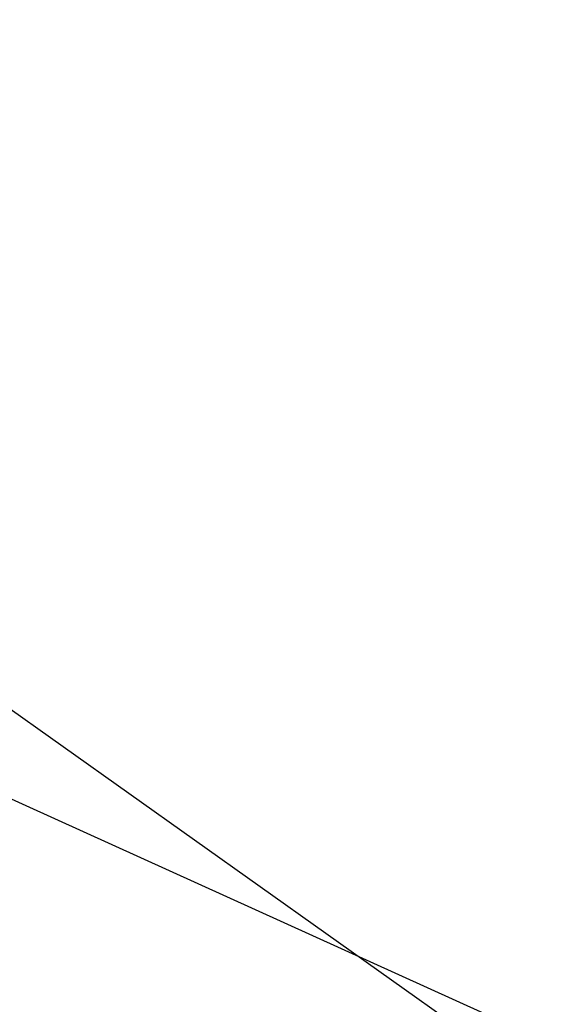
# Model space of a CAD drawing. Extents: x 448814 to 449970, y 436659 to 437685.
# Tile 79 of 132: x 449447.45 to 449451.64, y 437037.4 to 437045.05. Entities that reach past the tile are written whole.
import ezdxf

# ---------------------------------------------------------------- set-up
doc = ezdxf.new("R2010")
doc.units = 0
doc.header["$LTSCALE"] = 2
doc.header["$MEASUREMENT"] = 0
doc.linetypes.add('AUSGEZOGEN', pattern=[0])
for name, color, linetype in [('213_GRENZL', 8, 'AUSGEZOGEN'), ('FBRTOP', 250, 'AUSGEZOGEN'), ('STRASSE', 250, 'AUSGEZOGEN'), ('STROMLTG', 4, 'AUSGEZOGEN')]:
    doc.layers.add(name, color=color, linetype=linetype)

msp = doc.modelspace()

# ---------------------------------------------------------------- linework, layer by layer
at = {"layer": '213_GRENZL'}
msp.add_line((449482.5599, 437023.0529), (449380.9408, 437069.1045), dxfattribs=at)
at = {"layer": 'FBRTOP'}
msp.add_lwpolyline([(448968.0713, 437551.847, -0.000001), (448991.9728, 437533.398, 0.000001), (449021.6584, 437510.4844, 0), (449059.5237, 437481.2573, 0), (449100.8194, 437449.3824, 0.000002), (449140.4003, 437418.8315, -0.000003), (449179.9813, 437388.2805, -0.000004), (449219.5619, 437357.7289, 0.000004), (449259.1425, 437327.1773), (449338.3034, 437266.0754), (449437.2554, 437189.6974), (449516.4164, 437128.5954), (449635.1584, 437036.9424), (449660.728, 437017.161, -0.000002)], format="xyb", dxfattribs=at)
at = {"layer": 'FBRTOP', "const_width": 0.5}
msp.add_lwpolyline([(448966.2505, 437549.488, -0.000001), (448990.152, 437531.039), (449019.8376, 437508.1255), (449057.7029, 437478.8983), (449098.9986, 437447.0235, 0.000002), (449138.5796, 437416.4725, -0.000003), (449178.1605, 437385.9215, -0.000004), (449217.7411, 437355.37, 0.000004), (449257.3217, 437324.8184), (449336.4826, 437263.7165), (449435.4346, 437187.3385), (449514.5956, 437126.2365), (449633.3363, 437034.5845), (449658.9074, 437014.8019)], format="xyb", dxfattribs=at)
at = {"layer": 'STRASSE'}
for points in [[(449362.4644, 437286.8431, 0.003129), (449378.3908, 437273.7973, 0.000219), (449408.9419, 437249.1119, 0.000389), (449426.1563, 437235.2372, 0.000199), (449436.4661, 437226.9475, 0.000081), (449461.9241, 437206.5012, 0.002212), (449498.7389, 437177.2105, 0.005742), (449512.989, 437166.2384, 0.0056), (449526.0663, 437156.6338, 0.002613), (449554.6454, 437136.358, 0.00064), (449582.6176, 437116.7852, -0.001217), (449597.3439, 437106.4556, -0.000457), (449617.2971, 437092.3596, 0.000962), (449626.7571, 437085.6909, 0.000105), (449631.4021, 437082.4312, 0.000015), (449663.8823, 437059.6498, 0.000123), (449670.2165, 437055.2097, -0.000021), (449708.016, 437028.7245, -0.00448), (449717.5905, 437021.8865, -0.023584), (449743.511, 437001.7013)], [(449354.2793, 437284.3732, 0.000359), (449357.9115, 437281.3554, 0.003129), (449373.907, 437268.253, 0.000219), (449404.463, 437243.5637, 0.000389), (449421.686, 437229.682, 0.000199), (449432.0001, 437221.3889, 0.000081), (449457.46, 437200.941, 0.002212), (449494.3241, 437171.611, 0.005742), (449508.704, 437160.539, 0.0056), (449521.91, 437150.8399, 0.002613), (449550.55, 437130.521, 0.00064), (449578.5371, 437110.9377, -0.001217), (449593.235, 437100.628, -0.000457), (449613.1775, 437086.5396, 0.000962), (449622.66, 437079.855, 0.000105), (449627.3075, 437076.5936, 0.000015), (449659.788, 437053.812, 0.000123), (449666.1244, 437049.3703, -0.000021), (449703.924, 437022.885, -0.00448), (449713.3946, 437016.1213, -0.002235), (449739.7157, 436996.7841)]]:
    msp.add_lwpolyline(points, format="xyb", dxfattribs=at)
at = {"layer": 'STROMLTG', "flags": 128}
msp.add_lwpolyline([(449808.6566, 436783.3284), (449699.4765, 436860.6235), (449444.2995, 437041.8765), (449195.3955, 437219.1615), (448919.454, 437415.951), (448883.1208, 437441.7874)], dxfattribs=at)

doc.saveas('drawing.dxf')
